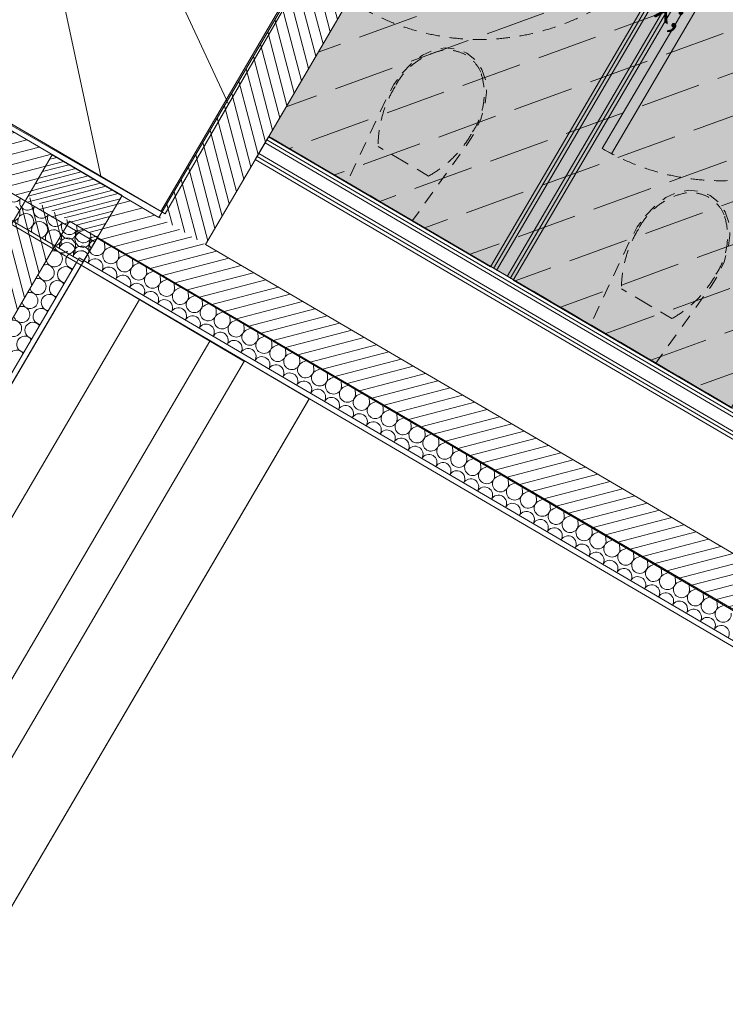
# Model space of a CAD drawing. Header units: millimetres. Extents: x -88005 to 44322, y -15680 to 22509.
# Tile 29 of 95: x -73404 to -70779, y 3825 to 7490. Entities that reach past the tile are written whole.
import ezdxf
from ezdxf.enums import TextEntityAlignment as Align

# ---------------------------------------------------------------- set-up
doc = ezdxf.new("R2010")
doc.units = ezdxf.units.MM
doc.header["$MEASUREMENT"] = 0
for name, pattern in [('! FIN Pointille', [87.5, 50, -37.5]), ('! STR Pointille', [87.5, 50, -37.5]), ('Tirets petits', [125, 75, -50]), ('Wipeout_Contour', [1000, 0, -1000])]:
    doc.linetypes.add(name, pattern=pattern)
for name, color, linetype in [('01-STR_Dalles.ARCHI', 7, 'Continuous'), ('01-STR_Escaliers et ascenseurs.ARCHI', 7, 'Continuous'), ('01-STR_Murs extérieurs.ARCHI', 7, 'Continuous'), ('01-STR_Murs.ARCHI', 7, 'Continuous'), ('03-SURFACE _ Utile.ARCHI', 7, 'Continuous'), ('04-SOE_Cloisons .ARCHI', 7, 'Continuous'), ('04-SOE_Faux Plafond.ARCHI', 7, 'Continuous'), ('04-SOE_Revetement de sol.ARCHI', 7, 'Continuous'), ('05-INF _ COTATIONS.ARCHI', 7, 'Continuous'), ('06-REP _ EQUIP MOBI _ hors marché.ARCHI', 7, 'Continuous'), ('Marques de Zone Archicad', 7, 'Continuous'), ('Portes Archicad', 7, 'Continuous')]:
    doc.layers.add(name, color=color, linetype=linetype)
doc.styles.add('STYLE_GENERE_2', font='arial.ttf')
doc.styles.add('STYLE_GENERE_3', font='arial.ttf')
doc.dimstyles.new('STYLE_GENERE__1', dxfattribs={"dimtxt": 75, "dimasz": 57, "dimexe": 0.18, "dimexo": 50, "dimgap": 0, "dimtad": 1, "dimlfac": 0.001, "dimzin": 0, "dimdsep": 46, "dimtxsty": 'STYLE_GENERE_2', "dimblk": 'ARROWHEAD_2', "dimblk1": 'ARROWHEAD_2', "dimblk2": 'ARROWHEAD_2', "dimcen": 0.09, "dimclrd": 256, "dimclre": 256, "dimclrt": 256, "dimazin": 0, "dimtfac": 1, "dimtdec": 4, "dimtmove": 0, "dimatfit": 3, "dimfxl": 0, "dimtolj": 1, "dimtzin": 0, "dimarcsym": 0})
pattern_1 = [(14.645724, (0, 0), (-9.481558, 36.281539), [])]
pattern_2 = [(104.63202, (0, 0), (36.283806, 9.47288), [])]

# ---------------------------------------------------------------- blocks, each defined once
blk = doc.blocks.new('Dalle_1_1', base_point=(-84155.7, 6633.9))
at = {"layer": '01-STR_Dalles.ARCHI', "color": 7, "linetype": 'Continuous', "lineweight": 5, "flags": 128}
for points in [[(-84155.7, 6633.9), (-75956.2, 1829.5), (-73116, 6676.7), (-56364.7, -3138.8), (-56424.3, -3240.4), (-54212.9, -4535.3), (-54718.1, -5397.4), (-55843.5, -4747.6), (-56513.2, -5890.7), (-48480.7, -10547.9), (-47322.3, -8572.5), (-44957.7, -9958.1), (-46212.6, -12099.7), (-45953.7, -12251.4), (-45754.6, -11911.6), (-44171.3, -12824.9), (-42580.5, -10107), (-41297.9, -10833.8), (-37012.7, -3648.8), (-76447, 19584.6)], [(-72878.9, 6776.2), (-71273.4, 9520.9), (-73985.1, 11107.1), (-75600.7, 8345.2)]]:
    blk.add_lwpolyline(points, close=True, dxfattribs=at)
blk = doc.blocks.new('Sanitaires_VEFA_22_1', base_point=(-70549.4, 8367))
at = {"layer": '03-SURFACE _ Utile.ARCHI', "linetype": 'Continuous', "lineweight": 0, "true_color": 0xdbebd6}
blk.add_hatch(color=254, dxfattribs=at).paths.add_polyline_path([(-69373.7, 8405.8), (-71094.9, 9414.4), (-72477.2, 7055.5), (-70755.9, 6046.9)])
at = {"layer": 'Marques de Zone Archicad', "color": 7, "lineweight": 5, "char_height": 100, "attachment_point": 1, "rotation": 329.9997, "style": 'STYLE_GENERE_2'}
for s, insert in [('\\A1;{\\pql;\\pt0,3300;\\fArial|b0|i0|c0|p0;\\W1.000000;5,45\\fArial|b0|i0|c0|p0;\\W1.000000;\\A1{\\H.66x;\\S^  ;}\\fArial|b0|i0|c0|p0;\\W1.000000; m\\fArial|b0|i0|c0|p0;\\W1.000000;\\A1{\\H.66x;\\S2^  ;}}', (-70859.9, 8812.7)), ('\\A1;{\\pql;\\pt0,3300;\\fArial|b0|i0|c0|p0;\\W1.000000;2,25\\fArial|b0|i0|c0|p0;\\W1.000000;\\A1{\\H.66x;\\S^  ;}\\fArial|b0|i0|c0|p0;\\W1.000000; m\\fArial|b0|i0|c0|p0;\\W1.000000;\\A1{\\H.66x;\\S^  ;}}', (-71004, 8217.5))]:
    blk.add_mtext(s, dxfattribs=dict(at, insert=insert))
at = {"layer": 'Marques de Zone Archicad', "color": 7, "lineweight": 5}
for tag, height, style, p in [('ROOM_NAME', 125, 'STYLE_GENERE_3', (-70993.7, 9162)), ('measuredAreaCode', 100, 'STYLE_GENERE_2', (-71111.6, 8963.6)), ('DUMMY_862', 100, 'STYLE_GENERE_2', (-71209.8, 8793.5)), ('DUMMY_861', 125, 'STYLE_GENERE_3', (-70284, 8780.8)), ('DUMMY_864', 100, 'STYLE_GENERE_2', (-71308, 8623.4)), ('DUMMY_863', 100, 'STYLE_GENERE_2', (-70939.1, 8637.2)), ('ceilingHeightCode', 100, 'STYLE_GENERE_2', (-71406.2, 8453.3)), ('DUMMY_865', 100, 'STYLE_GENERE_2', (-70971.3, 8429))]:
    blk.add_attdef(tag, text='', height=height, rotation=329.9997, dxfattribs=dict(at, style=style)).set_placement(p, align=Align.TOP_LEFT)
blk = doc.blocks.new('Dalle_6_1', base_point=(-84155.7, 6633.9))
at = {"layer": '01-STR_Dalles.ARCHI', "linetype": 'Continuous', "lineweight": 5}
h = blk.add_hatch(dxfattribs=at)
h.set_pattern_fill('Plancher_0001', color=8, style=0, pattern_type=2)
h.set_pattern_definition([(239.629, (-80295.16, 3548.33), (-262.282, 153.702), [])])
h.paths.add_polyline_path([(-84155.7, 6633.9), (-87682.3, 4340), (-82373.6, 1276.2), (-82669.4, 678.6), (-77340.2, -2440.4), (-77481.6, -2682), (-77465.3, -2691.5), (-72328.1, 6075.9), (-73174.9, 6576.1), (-75956.2, 1829.5)])
at = {"layer": '01-STR_Dalles.ARCHI', "color": 7, "linetype": 'Continuous', "lineweight": 5, "flags": 128}
blk.add_lwpolyline([(-84155.7, 6633.9), (-87682.3, 4340), (-82373.6, 1276.2), (-82669.4, 678.6), (-77340.2, -2440.4), (-77481.6, -2682), (-77465.3, -2691.5), (-72328.1, 6075.9), (-73174.9, 6576.1), (-75956.2, 1829.5)], close=True, dxfattribs=at)
blk = doc.blocks.new('Dalle_19_1', base_point=(-72476.9, 7055.3))
at = {"layer": '04-SOE_Revetement de sol.ARCHI', "color": 7, "linetype": 'Continuous', "lineweight": 5, "flags": 128}
blk.add_lwpolyline([(-72476.9, 7055.3), (-71095.1, 9414.1), (-67558.8, 7342.4), (-68940.7, 4983.3)], close=True, dxfattribs=at)
blk = doc.blocks.new('Dalle_26_1', base_point=(-71094.9, 9414.4))
at = {"layer": '04-SOE_Faux Plafond.ARCHI', "linetype": 'Continuous', "lineweight": 5, "true_color": 0xb3b3b3}
h = blk.add_hatch(dxfattribs=at)
h.set_pattern_fill('Tirets_0001', color=253, style=0, pattern_type=2)
h.set_pattern_definition([(20, (0, 0), (-102.606, 281.9078), [225, -75]), (20, (89.65, 192.26), (-102.606, 281.9078), [225, -75])])
h.paths.add_polyline_path([(-71094.9, 9414.4), (-72477.2, 7055.5), (-68941, 4983.5), (-67558.8, 7342.4)])
at = {"layer": '04-SOE_Faux Plafond.ARCHI', "color": 252, "linetype": 'Tirets petits', "lineweight": 5, "flags": 128}
blk.add_lwpolyline([(-71094.9, 9414.4), (-72477.2, 7055.5), (-68941, 4983.5), (-67558.8, 7342.4)], close=True, dxfattribs=at)
blk = doc.blocks.new('Escalier_1_1')
at = {"layer": '01-STR_Escaliers et ascenseurs.ARCHI', "color": 7, "linetype": 'Continuous', "lineweight": 5}
for p, q in [((-72863.3, 6767.1), (-71273.4, 9520.9)), ((-73495, 8759.9), (-73102.6, 6907.3)), ((-73495, 8759.9), (-73102.6, 6907.3)), ((-73349.5, 8725), (-72627.3, 7175.8)), ((-73349.5, 8725), (-72627.3, 7175.8)), ((-75804.5, 8490.5), (-72863.3, 6767.1)), ((-72627.3, 7175.8), (-72346.3, 7662.5)), ((-73642.8, 7223.8), (-73102.6, 6907.3)), ((-72863.3, 6767.1), (-72627.3, 7175.8)), ((-73102.6, 6907.3), (-72863.3, 6767.1))]:
    blk.add_line(p, q, dxfattribs=at)
blk = doc.blocks.new('*X130')
at = {"layer": '01-STR_Murs extérieurs.ARCHI', "color": 7, "linetype": 'Continuous', "lineweight": 5}
for p, q in [((-73222.3, 6734), (-73217.6, 6735.9)), ((-73253, 6674.5), (-73255.3, 6677.7)), ((-73250.2, 6666.8), (-73253, 6674.5)), ((-73247.4, 6691.1), (-73246.8, 6688.2)), ((-73246.8, 6688.2), (-73235.4, 6676.4)), ((-73235.4, 6676.4), (-73219.6, 6672.3)), ((-73219.6, 6672.3), (-73203.9, 6677.1)), ((-73203.9, 6677.1), (-73202.6, 6678.6)), ((-73254.1, 6645), (-73251.3, 6650.4)), ((-73250.4, 6649.9), (-73253.7, 6644.7)), ((-73251.3, 6650.4), (-73249.6, 6658.5)), ((-73244.1, 6655.3), (-73250.4, 6649.9)), ((-73249.6, 6658.5), (-73250.2, 6666.8)), ((-73236.6, 6658.8), (-73244.1, 6655.3)), ((-73228.4, 6660.2), (-73236.6, 6658.8)), ((-73220.2, 6659.2), (-73228.4, 6660.2)), ((-73212.6, 6656.1), (-73220.2, 6659.2)), ((-73206.1, 6650.9), (-73212.6, 6656.1)), ((-73201.2, 6644.2), (-73206.1, 6650.9)), ((-73198.4, 6636.4), (-73201.2, 6644.2)), ((-73197.8, 6628.2), (-73198.4, 6636.4)), ((-73202.3, 6614.7), (-73199.5, 6620.1)), ((-73198.6, 6619.6), (-73201.9, 6614.4)), ((-73199.5, 6620.1), (-73197.8, 6628.2)), ((-73192.3, 6625), (-73198.6, 6619.6)), ((-73189, 6626.5), (-73192.3, 6625))]:
    blk.add_line(p, q, dxfattribs=at)
blk = doc.blocks.new('*X131')
at = {"layer": '01-STR_Murs extérieurs.ARCHI', "color": 7, "linetype": 'Continuous', "lineweight": 5}
for p, q in [((-73217.6, 6735.9), (-73214.1, 6737.4)), ((-73190.5, 6705.7), (-73192.7, 6724.9)), ((-73180.1, 6699.6), (-73162.3, 6707.1)), ((-73202.6, 6678.6), (-73193.1, 6689.5)), ((-73192.9, 6689.4), (-73198.4, 6673.9)), ((-73198.4, 6673.9), (-73195, 6657.9)), ((-73193.1, 6689.5), (-73190.5, 6705.7)), ((-73180.1, 6699.6), (-73192.9, 6689.4)), ((-73139, 6678.3), (-73140.9, 6694.6)), ((-73195, 6657.9), (-73183.7, 6646.1)), ((-73183.7, 6646.1), (-73167.8, 6642)), ((-73167.8, 6642), (-73158.6, 6644.8)), ((-73184.8, 6628.5), (-73189, 6626.5)), ((-73176.7, 6629.8), (-73184.8, 6628.5)), ((-73168.5, 6628.9), (-73176.7, 6629.8)), ((-73168.1, 6628.7), (-73168.5, 6628.9))]:
    blk.add_line(p, q, dxfattribs=at)
blk = doc.blocks.new('*X132')
at = {"layer": '01-STR_Murs extérieurs.ARCHI', "color": 7, "linetype": 'Continuous', "lineweight": 5}
for p, q in [((-73138.7, 6675.4), (-73139, 6678.3)), ((-73128.3, 6669.3), (-73110.5, 6676.8)), ((-73086.9, 6645), (-73089.1, 6664.2)), ((-73076.6, 6639), (-73058.7, 6646.5)), ((-73035.1, 6614.7), (-73037.3, 6633.9)), ((-73024.8, 6608.7), (-73007, 6616.1)), ((-72983.4, 6584.4), (-72985.6, 6603.6)), ((-72973, 6578.3), (-72955.2, 6585.8)), ((-72931.6, 6554.1), (-72933.8, 6573.3)), ((-72921.2, 6548), (-72903.4, 6555.5)), ((-72879.8, 6523.8), (-72882, 6543)), ((-72869.5, 6517.7), (-72851.6, 6525.2)), ((-72828, 6493.4), (-72830.2, 6512.6)), ((-72817.7, 6487.4), (-72799.9, 6494.9)), ((-72776.3, 6463.1), (-72778.5, 6482.3)), ((-72765.9, 6457.1), (-72748.1, 6464.5)), ((-72724.5, 6432.8), (-72726.7, 6452)), ((-72714.1, 6426.7), (-72696.3, 6434.2)), ((-72672.7, 6402.5), (-72674.9, 6421.7)), ((-72662.4, 6396.4), (-72644.5, 6403.9)), ((-72620.9, 6372.2), (-72623.1, 6391.4)), ((-72610.6, 6366.1), (-72592.8, 6373.6)), ((-72569.2, 6341.8), (-72571.4, 6361)), ((-72558.8, 6335.8), (-72541, 6343.3)), ((-72517.4, 6311.5), (-72519.6, 6330.7)), ((-72507, 6305.5), (-72489.2, 6312.9)), ((-72465.6, 6281.2), (-72467.8, 6300.4)), ((-72455.3, 6275.1), (-72437.4, 6282.6)), ((-72413.8, 6250.9), (-72416, 6270.1)), ((-72403.5, 6244.8), (-72385.7, 6252.3)), ((-72362.1, 6220.6), (-72364.3, 6239.7)), ((-72351.7, 6214.5), (-72333.9, 6222)), ((-72310.3, 6190.2), (-72312.5, 6209.4)), ((-72299.9, 6184.2), (-72282.1, 6191.7)), ((-72258.5, 6159.9), (-72260.7, 6179.1)), ((-72248.2, 6153.9), (-72230.3, 6161.3)), ((-72206.7, 6129.6), (-72208.9, 6148.8)), ((-72196.4, 6123.5), (-72178.6, 6131)), ((-72155, 6099.3), (-72157.2, 6118.5)), ((-72144.6, 6093.2), (-72126.8, 6100.7)), ((-72103.2, 6069), (-72105.4, 6088.1)), ((-72092.8, 6062.9), (-72075, 6070.4)), ((-72051.4, 6038.6), (-72053.6, 6057.8)), ((-72041.1, 6032.6), (-72023.2, 6040)), ((-71999.6, 6008.3), (-72001.8, 6027.5)), ((-71989.3, 6002.2), (-71971.5, 6009.7)), ((-71947.9, 5978), (-71950.1, 5997.2)), ((-71937.5, 5971.9), (-71919.7, 5979.4)), ((-71896.1, 5947.7), (-71898.3, 5966.9)), ((-71885.7, 5941.6), (-71867.9, 5949.1)), ((-71844.3, 5917.4), (-71846.5, 5936.5)), ((-71834, 5911.3), (-71816.1, 5918.8)), ((-71792.5, 5887), (-71794.7, 5906.2)), ((-71782.2, 5881), (-71764.4, 5888.4)), ((-71740.8, 5856.7), (-71743, 5875.9)), ((-71730.4, 5850.6), (-71712.6, 5858.1)), ((-71689, 5826.4), (-71691.2, 5845.6)), ((-71678.6, 5820.3), (-71660.8, 5827.8)), ((-71637.2, 5796.1), (-71639.4, 5815.3)), ((-71626.9, 5790), (-71609, 5797.5)), ((-71585.4, 5765.7), (-71587.6, 5784.9)), ((-71575.1, 5759.7), (-71557.3, 5767.2)), ((-71533.7, 5735.4), (-71535.9, 5754.6)), ((-71523.3, 5729.4), (-71505.5, 5736.8)), ((-71481.9, 5705.1), (-71484.1, 5724.3)), ((-71471.5, 5699), (-71453.7, 5706.5)), ((-71430.1, 5674.8), (-71432.3, 5694)), ((-71419.8, 5668.7), (-71401.9, 5676.2)), ((-71378.3, 5644.5), (-71380.5, 5663.7)), ((-71368, 5638.4), (-71350.2, 5645.9)), ((-71326.6, 5614.1), (-71328.8, 5633.3)), ((-71316.2, 5608.1), (-71298.4, 5615.6)), ((-71274.8, 5583.8), (-71277, 5603)), ((-71264.4, 5577.8), (-71246.6, 5585.2)), ((-71223, 5553.5), (-71225.2, 5572.7)), ((-71212.7, 5547.4), (-71194.8, 5554.9)), ((-71171.2, 5523.2), (-71173.4, 5542.4)), ((-71160.9, 5517.1), (-71143.1, 5524.6)), ((-71119.5, 5492.9), (-71121.7, 5512.1)), ((-71109.1, 5486.8), (-71091.3, 5494.3)), ((-71067.7, 5462.5), (-71069.9, 5481.7)), ((-71057.3, 5456.5), (-71039.5, 5464)), ((-71015.9, 5432.2), (-71018.1, 5451.4)), ((-71005.6, 5426.2), (-70987.7, 5433.6)), ((-70964.1, 5401.9), (-70966.3, 5421.1)), ((-70953.8, 5395.8), (-70936, 5403.3)), ((-70912.4, 5371.6), (-70914.6, 5390.8)), ((-70902, 5365.5), (-70884.2, 5373)), ((-70860.6, 5341.3), (-70862.8, 5360.4)), ((-70850.2, 5335.2), (-70832.4, 5342.7)), ((-70808.8, 5310.9), (-70811, 5330.1)), ((-70798.5, 5304.9), (-70780.6, 5312.4))]:
    blk.add_line(p, q, dxfattribs=at)
for centre, start, end in [((-73168.5, 6672), 287.4468, 6.5156), ((-73116.7, 6641.6), 112.7758, 6.5156), ((-73064.9, 6611.3), 112.7758, 6.5156), ((-73176, 6599.9), 59.6457, 74.6753), ((-73176, 6599.9), 328.6006, 59.6457), ((-73124.2, 6569.5), 59.6457, 150.6909), ((-73013.2, 6581), 112.7758, 6.5156), ((-73124.2, 6569.5), 328.6006, 59.6457), ((-73072.4, 6539.2), 59.6457, 150.6909), ((-73072.4, 6539.2), 328.6006, 59.6457), ((-72961.4, 6550.7), 112.7758, 6.5156), ((-73020.6, 6508.9), 59.6457, 150.6909), ((-73020.6, 6508.9), 328.6006, 59.6457), ((-72909.6, 6520.4), 112.7758, 6.5156), ((-72968.9, 6478.6), 59.6457, 150.6909), ((-72968.9, 6478.6), 328.6006, 59.6457), ((-72857.8, 6490), 112.7758, 6.5156), ((-72806.1, 6459.7), 112.7758, 6.5156), ((-72917.1, 6448.2), 59.6457, 150.6909), ((-72917.1, 6448.2), 328.6006, 59.6457), ((-72754.3, 6429.4), 112.7758, 6.5156), ((-72865.3, 6417.9), 59.6457, 150.6909), ((-72865.3, 6417.9), 328.6006, 59.6457), ((-72813.5, 6387.6), 59.6457, 150.6909), ((-72813.5, 6387.6), 328.6006, 59.6457), ((-72702.5, 6399.1), 112.7758, 6.5156), ((-72761.8, 6357.3), 59.6457, 150.6909), ((-72761.8, 6357.3), 328.6006, 59.6457), ((-72650.7, 6368.8), 112.7758, 6.5156), ((-72710, 6327), 59.6457, 150.6909), ((-72710, 6327), 328.6006, 59.6457), ((-72599, 6338.4), 112.7758, 6.5156), ((-72658.2, 6296.6), 59.6457, 150.6909), ((-72658.2, 6296.6), 328.6006, 59.6457), ((-72547.2, 6308.1), 112.7758, 6.5156), ((-72495.4, 6277.8), 112.7758, 6.5156), ((-72606.4, 6266.3), 59.6457, 150.6909), ((-72606.4, 6266.3), 328.6006, 59.6457), ((-72443.6, 6247.5), 112.7758, 6.5156), ((-72554.7, 6236), 59.6457, 150.6909), ((-72554.7, 6236), 328.6006, 59.6457), ((-72502.9, 6205.7), 59.6457, 150.6909), ((-72502.9, 6205.7), 328.6006, 59.6457), ((-72391.9, 6217.2), 112.7758, 6.5156), ((-72451.1, 6175.4), 59.6457, 150.6909), ((-72451.1, 6175.4), 328.6006, 59.6457), ((-72340.1, 6186.8), 112.7758, 6.5156), ((-72399.3, 6145), 59.6457, 150.6909), ((-72399.3, 6145), 328.6006, 59.6457), ((-72288.3, 6156.5), 112.7758, 6.5156), ((-72347.6, 6114.7), 59.6457, 150.6909), ((-72347.6, 6114.7), 328.6006, 59.6457), ((-72236.5, 6126.2), 112.7758, 6.5156), ((-72184.8, 6095.9), 112.7758, 6.5156), ((-72295.8, 6084.4), 59.6457, 150.6909), ((-72295.8, 6084.4), 328.6006, 59.6457), ((-72244, 6054.1), 59.6457, 150.6909), ((-72133, 6065.6), 112.7758, 6.5156), ((-72244, 6054.1), 328.6006, 59.6457), ((-72192.2, 6023.8), 59.6457, 150.6909), ((-72192.2, 6023.8), 328.6006, 59.6457), ((-72081.2, 6035.2), 112.7758, 6.5156), ((-72140.5, 5993.4), 59.6457, 150.6909), ((-72140.5, 5993.4), 328.6006, 59.6457), ((-72029.4, 6004.9), 112.7758, 6.5156), ((-72088.7, 5963.1), 59.6457, 150.6909), ((-72088.7, 5963.1), 328.6006, 59.6457), ((-71977.7, 5974.6), 112.7758, 6.5156), ((-72036.9, 5932.8), 59.6457, 150.6909), ((-72036.9, 5932.8), 328.6006, 59.6457), ((-71925.9, 5944.3), 112.7758, 6.5156), ((-71874.1, 5913.9), 112.7758, 6.5156), ((-71985.1, 5902.5), 59.6457, 150.6909), ((-71985.1, 5902.5), 328.6006, 59.6457), ((-71933.4, 5872.2), 59.6457, 150.6909), ((-71822.3, 5883.6), 112.7758, 6.5156), ((-71933.4, 5872.2), 328.6006, 59.6457), ((-71881.6, 5841.8), 59.6457, 150.6909), ((-71881.6, 5841.8), 328.6006, 59.6457), ((-71770.6, 5853.3), 112.7758, 6.5156), ((-71829.8, 5811.5), 59.6457, 150.6909), ((-71829.8, 5811.5), 328.6006, 59.6457), ((-71718.8, 5823), 112.7758, 6.5156), ((-71778, 5781.2), 59.6457, 150.6909), ((-71778, 5781.2), 328.6006, 59.6457), ((-71667, 5792.7), 112.7758, 6.5156), ((-71726.3, 5750.9), 59.6457, 150.6909), ((-71726.3, 5750.9), 328.6006, 59.6457), ((-71615.2, 5762.3), 112.7758, 6.5156), ((-71563.5, 5732), 112.7758, 6.5156), ((-71674.5, 5720.6), 59.6457, 150.6909), ((-71674.5, 5720.6), 328.6006, 59.6457), ((-71622.7, 5690.2), 59.6457, 150.6909), ((-71511.7, 5701.7), 112.7758, 6.5156), ((-71622.7, 5690.2), 328.6006, 59.6457), ((-71570.9, 5659.9), 59.6457, 150.6909), ((-71570.9, 5659.9), 328.6006, 59.6457), ((-71459.9, 5671.4), 112.7758, 6.5156), ((-71519.2, 5629.6), 59.6457, 150.6909), ((-71519.2, 5629.6), 328.6006, 59.6457), ((-71408.1, 5641.1), 112.7758, 6.5156), ((-71467.4, 5599.3), 59.6457, 150.6909), ((-71467.4, 5599.3), 328.6006, 59.6457), ((-71356.4, 5610.7), 112.7758, 6.5156), ((-71304.6, 5580.4), 112.7758, 6.5156), ((-71415.6, 5568.9), 59.6457, 150.6909), ((-71415.6, 5568.9), 328.6006, 59.6457), ((-71252.8, 5550.1), 112.7758, 6.5156), ((-71363.8, 5538.6), 59.6457, 150.6909), ((-71363.8, 5538.6), 328.6006, 59.6457), ((-71312.1, 5508.3), 59.6457, 150.6909), ((-71312.1, 5508.3), 328.6006, 59.6457), ((-71201, 5519.8), 112.7758, 6.5156), ((-71260.3, 5478), 59.6457, 150.6909), ((-71260.3, 5478), 328.6006, 59.6457), ((-71149.3, 5489.5), 112.7758, 6.5156), ((-71208.5, 5447.7), 59.6457, 150.6909), ((-71208.5, 5447.7), 328.6006, 59.6457), ((-71097.5, 5459.1), 112.7758, 6.5156), ((-71156.7, 5417.3), 59.6457, 150.6909), ((-71156.7, 5417.3), 328.6006, 59.6457), ((-71045.7, 5428.8), 112.7758, 6.5156), ((-70993.9, 5398.5), 112.7758, 6.5156), ((-71105, 5387), 59.6457, 150.6909), ((-71105, 5387), 328.6006, 59.6457), ((-70942.2, 5368.2), 112.7758, 6.5156), ((-71053.2, 5356.7), 59.6457, 150.6909), ((-71053.2, 5356.7), 328.6006, 59.6457), ((-71001.4, 5326.4), 59.6457, 150.6909), ((-71001.4, 5326.4), 328.6006, 59.6457), ((-70890.4, 5337.9), 112.7758, 6.5156), ((-70949.6, 5296.1), 59.6457, 150.6909), ((-70949.6, 5296.1), 328.6006, 59.6457), ((-70838.6, 5307.5), 112.7758, 6.5156), ((-70897.9, 5265.7), 59.6457, 150.6909), ((-70897.9, 5265.7), 328.6006, 59.6457), ((-70786.8, 5277.2), 112.7758, 6.5156), ((-70846.1, 5235.4), 59.6457, 150.6909), ((-70846.1, 5235.4), 328.6006, 59.6457), ((-70794.3, 5205.1), 59.6457, 150.6909), ((-70794.3, 5205.1), 328.6006, 59.6457)]:
    blk.add_arc(centre, 30, start, end, dxfattribs=at)
blk = doc.blocks.new('Mur_8_1', base_point=(-73283, 6986.4))
at = {"layer": '01-STR_Murs extérieurs.ARCHI', "linetype": 'Continuous', "lineweight": 0, "true_color": 0x000000}
h = blk.add_hatch(dxfattribs=at)
h.set_pattern_fill('Hachure_simple_0001', color=18, style=0, pattern_type=2)
h.set_pattern_definition(pattern_1)
h.paths.add_polyline_path([(-73283.1, 6986.3), (-73374, 6831.1), (-73218.7, 6740.1), (-73218.7, 6740.1), (-73283, 6986.3)])
h = blk.add_hatch(dxfattribs=at)
h.set_pattern_fill('Hachure_simple_0001', color=18, style=0, pattern_type=2)
h.set_pattern_definition(pattern_1)
h.paths.add_polyline_path([(-73283, 6986.4), (-73218.7, 6740.1), (-73127.7, 6895.4)])
h = blk.add_hatch(dxfattribs=at)
h.set_pattern_fill('Hachure_simple_0001', color=18, style=0, pattern_type=2)
h.set_pattern_definition(pattern_1)
h.paths.add_polyline_path([(-73127.7, 6895.4), (-73218.7, 6740.1), (-68473.4, 3961.2), (-68382.5, 4116.5)])
h = blk.add_hatch(dxfattribs=at)
h.set_pattern_fill('Hachure_simple_0001', color=18, style=0, pattern_type=2)
h.set_pattern_definition(pattern_1)
h.paths.add_polyline_path([(-73218.7, 6740.1), (-73218.7, 6740.1), (-73218.7, 6740.1)])
at = {"layer": '01-STR_Murs extérieurs.ARCHI', "color": 7, "linetype": 'Continuous', "lineweight": 5}
for p, q in [((-73218.7, 6740.1), (-73269.2, 6653.8)), ((-73218.7, 6740.1), (-73218.7, 6740.1)), ((-73218.7, 6740.1), (-68473.4, 3961.2)), ((-73183, 6603.3), (-73193.1, 6586.1)), ((-73183, 6603.3), (-68524, 3874.9))]:
    blk.add_line(p, q, dxfattribs=at)
at = {"layer": '01-STR_Murs extérieurs.ARCHI', "color": 7, "linetype": 'Continuous', "lineweight": 5, "flags": 128}
for points in [[(-73283, 6986.4), (-73374, 6831.1)], [(-72885.8, 6753.7), (-73283, 6986.4)], [(-69176.5, 4581.5), (-72713.2, 6652.7)], [(-73175.8, 6576), (-68534.1, 3857.6)]]:
    blk.add_lwpolyline(points, dxfattribs=at)
at = {"layer": '01-STR_Murs extérieurs.ARCHI', "color": 7, "lineweight": 5}
for name in ['*X130', '*X131', '*X132']:
    blk.add_blockref(name, (0, 0), dxfattribs=at)
blk = doc.blocks.new('Mur_12_1', base_point=(-77465.3, -2691.5))
at = {"color": 254, "linetype": 'Wipeout_Contour', "lineweight": 0, "ltscale": 300378.047336}
blk.add_wipeout([(-77565.4, -2308.5), (-77323.8, -2449.9), (-72326.5, 6078.6), (-72568.1, 6220.1)], dxfattribs=at).dxf.layer = '01-STR_Murs extérieurs.ARCHI'
at = {"layer": '01-STR_Murs extérieurs.ARCHI', "color": 7, "linetype": 'Continuous', "lineweight": 5, "flags": 128}
for points in [[(-72568.1, 6220.1), (-77565.4, -2308.5)], [(-72326.5, 6078.6), (-72568.1, 6220.1)], [(-77465.3, -2691.5), (-72326.5, 6078.6)]]:
    blk.add_lwpolyline(points, dxfattribs=at)
blk = doc.blocks.new('*X152')
at = {"layer": '01-STR_Murs.ARCHI', "color": 7, "linetype": 'Continuous', "lineweight": 5}
for p, q in [((-73375.4, 6708.7), (-73369.8, 6711)), ((-73358.8, 6698.9), (-73359.5, 6705)), ((-73323.7, 6678.3), (-73318.1, 6680.7)), ((-73307, 6668.6), (-73307.7, 6674.6)), ((-73271.9, 6648), (-73266.3, 6650.4)), ((-73255.3, 6638.3), (-73256, 6644.3)), ((-73220.1, 6617.7), (-73214.5, 6620)), ((-73203.5, 6607.9), (-73204.2, 6614))]:
    blk.add_line(p, q, dxfattribs=at)
for centre, start, end in [((-73425.7, 6841.1), 153.1496, 326.1145), ((-73374, 6810.8), 153.1496, 326.1145), ((-73433.2, 6769), 292.7621, 59.632), ((-73322.2, 6780.5), 153.1496, 326.1145), ((-73381.4, 6738.7), 59.632, 186.5019), ((-73381.4, 6738.7), 292.7621, 59.632), ((-73270.4, 6750.1), 153.1496, 326.1145), ((-73329.7, 6708.4), 59.632, 186.5019), ((-73329.7, 6708.4), 292.7621, 59.632), ((-73277.9, 6678), 59.632, 186.5019), ((-73218.7, 6719.8), 153.1496, 326.1145), ((-73277.9, 6678), 292.7621, 59.632), ((-73226.1, 6647.7), 59.632, 186.5019), ((-73226.1, 6647.7), 292.7621, 59.632), ((-73166.9, 6689.5), 153.1496, 326.1145), ((-73115.1, 6659.1), 153.1496, 220.8616), ((-73174.4, 6617.4), 59.632, 186.5019), ((-73174.4, 6617.4), 16.9271, 59.632)]:
    blk.add_arc(centre, 30, start, end, dxfattribs=at)
blk = doc.blocks.new('Mur_13_1', base_point=(-77630.8, 9534.8))
at = {"layer": '01-STR_Murs.ARCHI', "linetype": 'Continuous', "lineweight": 0, "true_color": 0x000000}
h = blk.add_hatch(dxfattribs=at)
h.set_pattern_fill('Hachure_simple_0001', color=18, style=0, pattern_type=2)
h.set_pattern_definition([(14.63202, (0, 0), (-9.47288, 36.283806), [])])
h.paths.add_polyline_path([(-77630.8, 9534.8), (-77732, 9362.2), (-73124.4, 6662.4), (-73023.3, 6835)])
at = {"layer": '01-STR_Murs.ARCHI', "color": 7, "linetype": 'Continuous', "lineweight": 5}
for p, q in [((-77948.5, 9388.3), (-73168.4, 6587.4)), ((-77732, 9362.2), (-73124.4, 6662.4))]:
    blk.add_line(p, q, dxfattribs=at)
at = {"layer": '01-STR_Murs.ARCHI', "color": 7, "linetype": 'Continuous', "lineweight": 5, "flags": 128}
for points in [[(-73023.3, 6835), (-77630.8, 9534.8)], [(-78041.3, 9427.6), (-73174.9, 6576.1)], [(-73124.4, 6662.4), (-73023.3, 6835)], [(-73168.4, 6587.4), (-73124.4, 6662.4)], [(-73174.9, 6576.1), (-73168.4, 6587.4)]]:
    blk.add_lwpolyline(points, dxfattribs=at)
at = {"layer": '01-STR_Murs.ARCHI', "color": 7, "lineweight": 5}
blk.add_blockref('*X152', (0, 0), dxfattribs=at)
blk = doc.blocks.new('Mur_15_1', base_point=(-76473.4, 21792.4))
at = {"color": 254, "linetype": 'Wipeout_Contour', "lineweight": 0, "ltscale": 230835.710777}
blk.add_wipeout([(-35837, -1339.5), (-76325.3, 22030.1), (-76473.4, 21792.4), (-35980.1, -1580.2)], dxfattribs=at).dxf.layer = '01-STR_Murs extérieurs.ARCHI'
blk = doc.blocks.new('Mur_42_1', base_point=(-72713.2, 6652.7))
at = {"layer": '01-STR_Murs.ARCHI', "linetype": 'Continuous', "lineweight": 0, "true_color": 0x000000}
h = blk.add_hatch(dxfattribs=at)
h.set_pattern_fill('Hachure_simple_0001', color=18, style=0, pattern_type=2)
h.set_pattern_definition([(104.63202, (0, 0), (36.283806, 9.47288), [])])
h.paths.add_polyline_path([(-72713.2, 6652.7), (-71094.9, 9414.4), (-71267.5, 9515.5), (-72885.8, 6753.7)])
at = {"layer": '01-STR_Murs.ARCHI', "color": 7, "linetype": 'Continuous', "lineweight": 5, "flags": 128}
for points in [[(-71267.5, 9515.5), (-72885.8, 6753.7)], [(-72713.2, 6652.7), (-71094.9, 9414.4)]]:
    blk.add_lwpolyline(points, dxfattribs=at)
blk = doc.blocks.new('*X339')
at = {"layer": '01-STR_Murs extérieurs.ARCHI', "color": 7, "linetype": 'Continuous', "lineweight": 5}
for p, q in [((-73272.4, 6640), (-73274.5, 6645)), ((-73278.4, 6629.6), (-73283.8, 6629)), ((-73308.8, 6577.9), (-73314.1, 6577.3)), ((-73302.7, 6588.2), (-73304.8, 6593.2)), ((-73339.1, 6526.1), (-73344.4, 6525.5)), ((-73333, 6536.5), (-73335.1, 6541.4)), ((-73363.4, 6484.7), (-73365.5, 6489.7)), ((-73369.4, 6474.3), (-73374.8, 6473.7)), ((-73399.8, 6422.6), (-73405.1, 6422)), ((-73393.7, 6432.9), (-73395.8, 6437.9))]:
    blk.add_line(p, q, dxfattribs=at)
for centre, start, end in [((-73244.7, 6651.6), 202.7621, 309.2155), ((-73275, 6599.8), 202.7621, 96.5019), ((-73202.9, 6592.4), 149.632, 262.5821), ((-73202.9, 6592.4), 108.994, 149.632), ((-73305.4, 6548.1), 202.7621, 96.5019), ((-73233.3, 6540.6), 36.682, 149.632), ((-73335.7, 6496.3), 202.7621, 96.5019), ((-73233.3, 6540.6), 149.632, 262.5821), ((-73263.6, 6488.8), 149.632, 262.5821), ((-73263.6, 6488.8), 36.682, 149.632), ((-73366, 6444.5), 202.7621, 96.5019), ((-73293.9, 6437.1), 149.632, 262.5821), ((-73293.9, 6437.1), 36.682, 149.632), ((-73396.4, 6392.8), 202.7621, 96.5019), ((-73324.3, 6385.3), 36.682, 149.632), ((-73324.3, 6385.3), 149.632, 262.5821), ((-73426.7, 6341), 202.7621, 96.5019), ((-73354.6, 6333.5), 149.632, 262.5821), ((-73354.6, 6333.5), 36.682, 149.632), ((-73384.9, 6281.8), 36.682, 149.632), ((-73384.9, 6281.8), 149.632, 262.5821), ((-73415.3, 6230), 36.682, 149.632)]:
    blk.add_arc(centre, 30, start, end, dxfattribs=at)
blk = doc.blocks.new('Mur_69_1', base_point=(-76065.6, 2237.5))
at = {"layer": '01-STR_Murs extérieurs.ARCHI', "linetype": 'Continuous', "lineweight": 0, "true_color": 0x000000}
h = blk.add_hatch(dxfattribs=at)
h.set_pattern_fill('Hachure_simple_0001', color=18, style=0, pattern_type=2)
h.set_pattern_definition(pattern_2)
h.paths.add_polyline_path([(-73283, 6986.3), (-73283, 6986.4), (-73283.1, 6986.3)])
h = blk.add_hatch(dxfattribs=at)
h.set_pattern_fill('Hachure_simple_0001', color=18, style=0, pattern_type=2)
h.set_pattern_definition(pattern_2)
h.paths.add_polyline_path([(-76065.6, 2237.5), (-75910.3, 2146.5), (-73218.7, 6740.1), (-73374, 6831.1)])
at = {"layer": '01-STR_Murs extérieurs.ARCHI', "color": 7, "linetype": 'Continuous', "lineweight": 5}
for p, q in [((-73218.7, 6740.1), (-73269.2, 6653.8)), ((-75910.3, 2146.5), (-73269.2, 6653.8)), ((-73183, 6603.3), (-73193.1, 6586.1)), ((-75915, 1940.6), (-73193.1, 6586.1))]:
    blk.add_line(p, q, dxfattribs=at)
at = {"layer": '01-STR_Murs extérieurs.ARCHI', "color": 7, "linetype": 'Continuous', "lineweight": 5, "flags": 128}
for points in [[(-73374, 6831.1), (-76065.6, 2237.5)], [(-75948.3, 1844.3), (-73175.8, 6576)]]:
    blk.add_lwpolyline(points, dxfattribs=at)
at = {"layer": '01-STR_Murs extérieurs.ARCHI', "color": 7, "lineweight": 5}
blk.add_blockref('*X339', (0, 0), dxfattribs=at)
blk = doc.blocks.new('Mur_100_1', base_point=(-72527.4, 6969))
at = {"layer": '04-SOE_Cloisons .ARCHI', "color": 7, "linetype": 'Continuous', "lineweight": 5}
for p, q in [((-72484.5, 7042.4), (-68948.3, 4970.3)), ((-72491, 7031.1), (-68954.8, 4959.1)), ((-72520.9, 6980.2), (-68984.7, 4908.2)), ((-72514.3, 6991.5), (-68978.1, 4919.4))]:
    blk.add_line(p, q, dxfattribs=at)
at = {"layer": '04-SOE_Cloisons .ARCHI', "color": 7, "linetype": 'Continuous', "lineweight": 5, "flags": 128}
for points in [[(-72477.9, 7053.6), (-72527.4, 6969)], [(-71652.5, 6569.9), (-72477.9, 7053.6)], [(-72527.4, 6969), (-68991.2, 4897)], [(-70755.2, 6044.2), (-71567.9, 6520.4)], [(-69857.9, 5518.4), (-70670.6, 5994.6)], [(-68941.7, 4981.6), (-69773.3, 5468.8)], [(-68991.2, 4897), (-68941.7, 4981.6)]]:
    blk.add_lwpolyline(points, dxfattribs=at)
blk = doc.blocks.new('Porte 27_11')
at = {"layer": 'Portes Archicad', "color": 7, "linetype": 'Continuous', "lineweight": 5}
for p, q in [((397, 0), (397, 874)), ((397, 874), (437, 874)), ((437, 874), (437, 0)), ((-437, 0), (-465, 0)), ((-465, 0), (-465, -98)), ((-465, 0), (-465, -13)), ((-465, 0), (-465, -13)), ((-437, -40), (-437, 0)), ((437, 0), (397, 0)), ((465, 0), (437, 0)), ((437, 0), (437, -40)), ((465, -98), (465, 0)), ((465, 0), (465, -13)), ((465, 0), (465, -13)), ((-465, -13), (-465, -26)), ((-465, -13), (-465, -26)), ((-465, -26), (-465, -72)), ((-465, -26), (-465, -72)), ((465, -13), (465, -26)), ((465, -13), (465, -26)), ((465, -26), (465, -72)), ((465, -26), (465, -72)), ((-465, -72), (-465, -85)), ((-465, -72), (-465, -85)), ((-425, -40), (-437, -40)), ((-425, -98), (-425, -40)), ((437, -40), (425, -40)), ((425, -40), (425, -98)), ((465, -72), (465, -85)), ((465, -72), (465, -85)), ((-465, -85), (-465, -98)), ((-465, -85), (-465, -98)), ((-465, -98), (-425, -98)), ((425, -98), (465, -98)), ((465, -85), (465, -98)), ((465, -85), (465, -98))]:
    blk.add_line(p, q, dxfattribs=at)
at = {"layer": 'Portes Archicad', "color": 8, "linetype": '! FIN Pointille', "lineweight": 5}
blk.add_arc((437, 0), 874, 90, 180, dxfattribs=at)
blk = doc.blocks.new('Mur_102_1', base_point=(-71688.8, 8401.8))
at = {"layer": '04-SOE_Cloisons .ARCHI', "color": 7, "linetype": 'Continuous', "lineweight": 5}
for p, q in [((-71703.2, 8326.8), (-71680, 8366.5)), ((-71680, 8366.5), (-71701.9, 8379.4)), ((-71673.4, 8377.7), (-71695.4, 8390.6)), ((-71680, 8366.5), (-71673.4, 8377.7)), ((-71673.4, 8377.7), (-71666.8, 8388.9)), ((-71709.8, 8315.6), (-71731.8, 8328.5)), ((-71703.2, 8326.8), (-71725.2, 8339.7)), ((-71709.8, 8315.6), (-71703.2, 8326.8)), ((-71716.4, 8304.4), (-71709.8, 8315.6)), ((-70871, 7907.6), (-70864.4, 7918.8)), ((-70900.8, 7856.7), (-70877.6, 7896.3)), ((-70877.6, 7896.3), (-70871, 7907.6)), ((-70782.7, 7840.7), (-70877.6, 7896.3)), ((-70776.1, 7851.9), (-70871, 7907.6)), ((-70914, 7834.2), (-70907.4, 7845.4)), ((-70907.4, 7845.4), (-70900.8, 7856.7)), ((-70812.5, 7789.8), (-70907.4, 7845.4)), ((-70805.9, 7801), (-70900.8, 7856.7)), ((-70782.7, 7840.7), (-70776.1, 7851.9)), ((-70776.1, 7851.9), (-70769.5, 7863.2)), ((-70805.9, 7801), (-70782.7, 7840.7)), ((-70819.1, 7778.6), (-70812.5, 7789.8)), ((-70812.5, 7789.8), (-70805.9, 7801)), ((-70003.5, 7330.9), (-69980.3, 7370.6)), ((-69980.3, 7370.6), (-69973.7, 7381.8)), ((-69978.6, 7369.6), (-69980.3, 7370.6)), ((-69973.7, 7381.8), (-69967.1, 7393)), ((-69972, 7380.8), (-69973.7, 7381.8)), ((-70010.1, 7319.7), (-70003.5, 7330.9)), ((-70001.8, 7329.9), (-70003.5, 7330.9)), ((-70016.7, 7308.4), (-70010.1, 7319.7)), ((-70008.4, 7318.7), (-70010.1, 7319.7))]:
    blk.add_line(p, q, dxfattribs=at)
at = {"layer": '04-SOE_Cloisons .ARCHI', "color": 7, "linetype": 'Continuous', "lineweight": 5, "flags": 128}
for points in [[(-71688.8, 8401.8), (-71738.3, 8317.3)], [(-71666.8, 8388.9), (-71688.8, 8401.8)], [(-71738.3, 8317.3), (-71716.4, 8304.4)], [(-70769.5, 7863.2), (-70864.4, 7918.8)], [(-70914, 7834.2), (-70912.3, 7833.2)], [(-70827.7, 7783.7), (-70819.1, 7778.6)], [(-69965.4, 7392), (-69967.1, 7393)], [(-70016.7, 7308.4), (-70015, 7307.4)]]:
    blk.add_lwpolyline(points, dxfattribs=at)
at = {"layer": 'Portes Archicad', "color": 7, "linetype": 'Continuous', "lineweight": 5, "zscale": 1000, "rotation": 149.6320204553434}
for p in [(-71315.2, 8069.3), (-70417.9, 7543.5)]:
    blk.add_blockref('Porte 27_11', p, dxfattribs=at)
blk = doc.blocks.new('Mur_104_1', base_point=(-71617.5, 6435.8))
at = {"layer": '04-SOE_Cloisons .ARCHI', "color": 7, "linetype": 'Continuous', "lineweight": 5}
for p, q in [((-71641.3, 6563.4), (-70901, 7826.6)), ((-71630, 6556.8), (-70889.8, 7820.1)), ((-71590.4, 6533.5), (-70850.1, 7796.8)), ((-71579.1, 6527), (-70838.9, 7790.2))]:
    blk.add_line(p, q, dxfattribs=at)
at = {"layer": '04-SOE_Cloisons .ARCHI', "color": 7, "linetype": 'Continuous', "lineweight": 5, "flags": 128}
for points in [[(-70912.3, 7833.2), (-71652.5, 6569.9)], [(-71567.9, 6520.4), (-70827.7, 7783.7)]]:
    blk.add_lwpolyline(points, dxfattribs=at)
blk = doc.blocks.new('WC 27[59]_1', base_point=(-72064.2, 6813.5))
at = {"layer": '06-REP _ EQUIP MOBI _ hors marché.ARCHI', "color": 252, "linetype": '! STR Pointille', "lineweight": 5}
for p, q in [((-71976.8, 6962.8), (-72070.8, 7017.9)), ((-71882.8, 6907.7), (-71976.8, 6962.8))]:
    blk.add_line(p, q, dxfattribs=at)
at = {"layer": '06-REP _ EQUIP MOBI _ hors marché.ARCHI', "color": 252, "linetype": '! STR Pointille', "lineweight": 5, "flags": 128}
blk.add_lwpolyline([(-71981.2, 7290.4), (-71945.3, 7327), (-71905.2, 7357.9), (-71864.3, 7377.1), (-71821.4, 7385), (-71779.2, 7381.1), (-71740.7, 7365.7), (-71708.4, 7339.6), (-71684.4, 7304.7), (-71670.3, 7263.4), (-71667.1, 7218.4), (-71674.4, 7168.3), (-71688.8, 7119.1), (-71710.1, 7072), (-71737.5, 7028.2), (-71942.6, 6742.3), (-72185.9, 6884.8), (-72036.7, 7203.5), (-72011.9, 7248.9)], close=True, dxfattribs=at)
at = {"layer": '06-REP _ EQUIP MOBI _ hors marché.ARCHI', "color": 252, "linetype": '! STR Pointille', "lineweight": 5}
for centre, major_axis, start_param, end_param in [((-71778.6, 7124), (130, 221.8), 0.725939, 1.626528), ((-71814.4, 7238.3), (70.1, 119.6), 0.005861, 0.632505), ((-71815.8, 7239.1), (70.1, 119.6), 5.650681, 6.277324), ((-71933, 7214.5), (130, 221.8), 4.656662, 5.55725), ((-71645.4, 7017.8), (215.1, 367.1), 1.547181, 2.100201), ((-72090.8, 7278.7), (215.1, 367.1), 4.182987, 4.736007)]:
    blk.add_ellipse(centre, major_axis=major_axis, ratio=0.999377, start_param=start_param, end_param=end_param, dxfattribs=at)
blk = doc.blocks.new('WC 27[61]_1', base_point=(-71159, 6283.1))
at = {"layer": '06-REP _ EQUIP MOBI _ hors marché.ARCHI', "color": 252, "linetype": '! STR Pointille', "lineweight": 5}
for p, q in [((-71071.5, 6432.4), (-71165.5, 6487.5)), ((-70977.5, 6377.3), (-71071.5, 6432.4))]:
    blk.add_line(p, q, dxfattribs=at)
at = {"layer": '06-REP _ EQUIP MOBI _ hors marché.ARCHI', "color": 252, "linetype": '! STR Pointille', "lineweight": 5, "flags": 128}
blk.add_lwpolyline([(-71076, 6760), (-71040.1, 6796.6), (-71000, 6827.5), (-70959.1, 6846.7), (-70916.2, 6854.6), (-70874, 6850.7), (-70835.5, 6835.3), (-70803.2, 6809.2), (-70779.2, 6774.3), (-70765.1, 6733), (-70761.8, 6688), (-70769.2, 6637.9), (-70783.6, 6588.7), (-70804.8, 6541.6), (-70832.3, 6497.8), (-71037.4, 6211.8), (-71280.6, 6354.4), (-71131.4, 6673.1), (-71106.7, 6718.4)], close=True, dxfattribs=at)
at = {"layer": '06-REP _ EQUIP MOBI _ hors marché.ARCHI', "color": 252, "linetype": '! STR Pointille', "lineweight": 5}
for centre, major_axis, start_param, end_param in [((-70873.4, 6593.6), (130, 221.8), 0.725939, 1.626528), ((-70909.2, 6707.8), (70.1, 119.6), 0.005861, 0.632505), ((-70910.6, 6708.7), (70.1, 119.6), 5.650681, 6.277324), ((-71027.8, 6684.1), (130, 221.8), 4.656662, 5.55725), ((-70740.2, 6487.3), (215.1, 367.1), 1.547181, 2.100201), ((-71185.6, 6748.3), (215.1, 367.1), 4.182987, 4.736007)]:
    blk.add_ellipse(centre, major_axis=major_axis, ratio=0.999377, start_param=start_param, end_param=end_param, dxfattribs=at)
blk = doc.blocks.new('*D718')
at = {"layer": '05-INF _ COTATIONS.ARCHI', "color": 251, "linetype": 'Continuous', "lineweight": 5, "true_color": 0x666666}
for p, q in [((-78505, 8487.9), (-78561.9, 8390.9)), ((-78571.1, 8418), (-78495.8, 8460.8)), ((-73991, 5778), (-78533.4, 8439.4)), ((-74028.7, 5756.6), (-73953.4, 5799.4)), ((-73962.6, 5826.5), (-74019.5, 5729.4)), ((-73959.4, 5759.4), (-73991, 5778))]:
    blk.add_line(p, q, dxfattribs=at)
at = {"layer": '05-INF _ COTATIONS.ARCHI', "color": 251, "lineweight": 5, "true_color": 0x666666, "char_height": 75, "attachment_point": 7, "rotation": 329.6334, "style": 'STYLE_GENERE_2'}
for s, insert in [('\\A1;{\\pql;\\fArial|b0|i0|c0|p0;\\W1.000000;8}', (-78507.1, 8441.4)), ('\\A1;{\\pql;\\fArial|b0|i0|c0|p0;\\W1.000000;5,26}', (-76316.3, 7157.8))]:
    blk.add_mtext(s, dxfattribs=dict(at, insert=insert))
blk = doc.blocks.new('ARROWHEAD_2')
at = {"color": 0, "linetype": 'Continuous', "lineweight": 0}
for p, q in [((-0.378, -0.655), (0.378, 0.655)), ((0, 0), (-1, 0))]:
    blk.add_line(p, q, dxfattribs=at)

msp = doc.modelspace()

# ---------------------------------------------------------------- linework, layer by layer
at = {"layer": '03-SURFACE _ Utile.ARCHI', "color": 254, "linetype": 'Continuous', "lineweight": 0, "true_color": 0xdbebd6, "flags": 128}
msp.add_lwpolyline([(-69373.669, 8405.833), (-71094.947, 9414.408), (-72477.158, 7055.468), (-70755.879, 6046.893)], close=True, dxfattribs=at)

# ---------------------------------------------------------------- block references
at = {"layer": '01-STR_Dalles.ARCHI', "color": 7, "linetype": 'Continuous', "lineweight": 5}
for name in ['Dalle_1_1', 'Dalle_6_1']:
    msp.add_blockref(name, (-84155.659, 6633.886), dxfattribs=at)
at = {"layer": '01-STR_Escaliers et ascenseurs.ARCHI', "color": 7, "linetype": 'Continuous', "lineweight": 5}
msp.add_blockref('Escalier_1_1', (0, 0), dxfattribs=at)
at = {"layer": '01-STR_Murs extérieurs.ARCHI', "color": 7, "lineweight": 5}
msp.add_blockref('Mur_8_1', (-73283.017, 6986.394), dxfattribs=at)
at = {"layer": '01-STR_Murs.ARCHI', "color": 7, "lineweight": 5}
msp.add_blockref('Mur_13_1', (-77630.849, 9534.769), dxfattribs=at)
at = {"layer": '03-SURFACE _ Utile.ARCHI', "color": 7, "linetype": 'Continuous', "lineweight": 5}
msp.add_blockref('Sanitaires_VEFA_22_1', (-70549.354, 8366.998), dxfattribs=at).add_auto_attribs({'ROOM_NAME': 'Sanitaires', 'measuredAreaCode': 'SU : ', 'ceilingHeightCode': 'HSFP : ', 'DUMMY_862': 'Sol : ', 'DUMMY_863': 'Carrelage', 'DUMMY_864': 'Plaf. : ', 'DUMMY_865': 'Dalles démontables'})
at = {"layer": '04-SOE_Faux Plafond.ARCHI', "color": 252, "linetype": 'Tirets petits', "lineweight": 5}
msp.add_blockref('Dalle_26_1', (-71094.947, 9414.408), dxfattribs=at)
at = {"layer": '04-SOE_Revetement de sol.ARCHI', "color": 7, "linetype": 'Continuous', "lineweight": 5}
msp.add_blockref('Dalle_19_1', (-72476.88, 7055.308), dxfattribs=at)

# ---------------------------------------------------------------- next in the draw order: block references
at = {"layer": '01-STR_Murs extérieurs.ARCHI', "color": 7, "lineweight": 5}
msp.add_blockref('Mur_12_1', (-77465.319, -2691.522), dxfattribs=at)

# ---------------------------------------------------------------- next in the draw order: block references
msp.add_blockref('Mur_15_1', (-76473.433, 21792.382), dxfattribs=at)

# ---------------------------------------------------------------- next in the draw order: block references
msp.add_blockref('Mur_69_1', (-76065.608, 2237.504), dxfattribs=at)
at = {"layer": '01-STR_Murs.ARCHI', "color": 7, "lineweight": 5}
msp.add_blockref('Mur_42_1', (-72713.171, 6652.678), dxfattribs=at)
at = {"layer": '04-SOE_Cloisons .ARCHI', "color": 7, "lineweight": 5}
for name, p in [('Mur_102_1', (-71688.799, 8401.806)), ('Mur_104_1', (-71617.462, 6435.834)), ('Mur_100_1', (-72527.435, 6969.028))]:
    msp.add_blockref(name, p, dxfattribs=at)
at = {"layer": '06-REP _ EQUIP MOBI _ hors marché.ARCHI', "color": 252, "linetype": '! STR Pointille', "lineweight": 5}
for name, p in [('WC 27[59]_1', (-72064.238, 6813.523)), ('WC 27[61]_1', (-71159.014, 6283.11))]:
    msp.add_blockref(name, p, dxfattribs=at)

# ---------------------------------------------------------------- next in the draw order: dimensions: what is measured, and where the dimension line sits
at = {"layer": '05-INF _ COTATIONS.ARCHI', "color": 251, "linetype": 'Continuous', "lineweight": 5, "true_color": 0x666666}
dim = msp.add_linear_dim(base=(-78533.416, 8439.396), p1=(-73283.017, 6986.394), p2=(-78353.703, 8746.119), angle=149.633445, dimstyle='STYLE_GENERE__1', dxfattribs=at)
dim.commit()
dim.dimension.update_dxf_attribs({"geometry": '*D718', "text_midpoint": (-76213.604, 7141.037), "dimtype": 160, "text_rotation": 329.633445})

doc.saveas('drawing.dxf')
